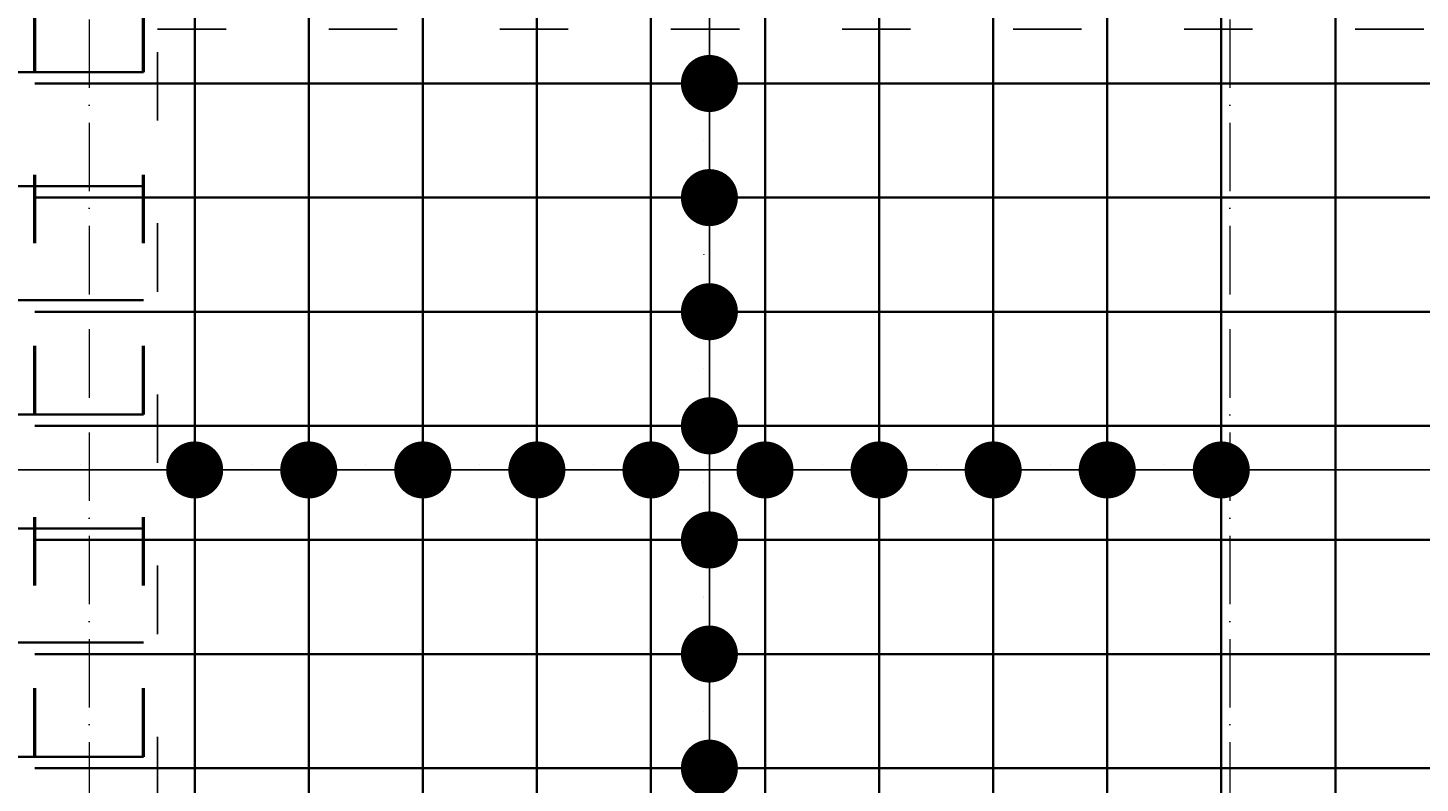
# Model space of a CAD drawing. Header units: millimetres. Extents: x 300938 to 312016, y 11971 to 20881.
# Tile 122 of 239: x 307060 to 307304, y 17355 to 17487. Entities that reach past the tile are written whole.
import ezdxf

# ---------------------------------------------------------------- set-up
doc = ezdxf.new("R2010")
doc.units = ezdxf.units.MM
doc.linetypes.add('ACAD_ISO03W100', pattern=[30, 12, -18])
doc.linetypes.add('ACAD_ISO10W100', pattern=[18, 12, -3, 0, -3])
for name, color, linetype, lineweight in [('konstrukcja wymiary', 1, 'Continuous', 13), ('osie', 5, 'ACAD_ISO10W100', 13), ('zbrojenie', 4, 'Continuous', 50), ('zbrojenie płyty', 141, 'Continuous', 35)]:
    doc.layers.add(name, color=color, linetype=linetype, lineweight=lineweight)
doc.layers.add('przerywane', color=6, linetype='ACAD_ISO03W100')
doc.styles.add('KONSTRUKCJA', font='romand.shx', dxfattribs={"oblique": 10})
doc.styles.get("Standard").update_dxf_attribs({"font": 'romand.shx', "oblique": 10})
doc.dimstyles.new('150', dxfattribs={"dimtxt": 10, "dimasz": 7, "dimexe": 1.25, "dimexo": 0.625, "dimgap": 3, "dimtad": 1, "dimdec": 0, "dimrnd": 0.5, "dimtxsty": 'KONSTRUKCJA', "dimblk": 'ARCHTICK', "dimcen": 2.5, "dimadec": 0, "dimazin": 0, "dimtfac": 1, "dimtdec": 0, "dimtix": 1, "dimtmove": 0, "dimatfit": 3, "dimfxl": 4, "dimfxlon": 1, "dimarcsym": 0})
doc.dimstyles.new('kropki', dxfattribs={"dimtxt": 0.001, "dimasz": 10, "dimexe": 1.25, "dimexo": 0.625, "dimgap": 1, "dimtad": 1, "dimtxsty": 'Standard', "dimblk": 'DOT', "dimcen": 2.5, "dimadec": 0, "dimazin": 0, "dimtfac": 1, "dimtmove": 0, "dimatfit": 3, "dimfxl": 1, "dimfxlon": 1, "dimarcsym": 0})

# ---------------------------------------------------------------- blocks, each defined once
blk = doc.blocks.new('_ArchTick')
at = {"color": 0, "linetype": 'ByBlock', "lineweight": 13, "const_width": 0.15}
blk.add_lwpolyline([(-0.5, -0.5), (0.5, 0.5)], dxfattribs=at)
blk = doc.blocks.new('*D1284')
at = {"layer": 'Defpoints', "color": 0, "transparency": 16777216}
for p in [(307282.44, 17601.22), (307282.44, 16740.22), (306826.44, 16613.22)]:
    blk.add_point(p, dxfattribs=at)
at = {"layer": 'konstrukcja wymiary', "color": 0, "lineweight": -2, "transparency": 16777216}
for p, q in [((306826.44, 17597.22), (306826.44, 17602.47)), ((306826.44, 17601.22), (307282.44, 17601.22)), ((307282.44, 17597.22), (307282.44, 17602.47))]:
    blk.add_line(p, q, dxfattribs=at)
at = {"layer": 'konstrukcja wymiary', "color": 0, "lineweight": -2, "transparency": 16777216, "xscale": 7, "yscale": 7, "zscale": 7, "rotation": 180}
blk.add_blockref('_ArchTick', (306826.44, 17601.22), dxfattribs=at)
at = {"layer": 'konstrukcja wymiary', "color": 0, "lineweight": -2, "transparency": 16777216, "xscale": 7, "yscale": 7, "zscale": 7}
blk.add_blockref('_ArchTick', (307282.44, 17601.22), dxfattribs=at)
at = {"layer": 'konstrukcja wymiary', "color": 0, "transparency": 16777216, "insert": (307054.44, 17609.22), "char_height": 10, "attachment_point": 5, "style": 'KONSTRUKCJA'}
blk.add_mtext('456', dxfattribs=at)
blk = doc.blocks.new('*D1285')
at = {"layer": 'Defpoints', "color": 0, "transparency": 16777216}
for p in [(307546.44, 17601.22), (307282.44, 16740.22), (307546.44, 16740.22)]:
    blk.add_point(p, dxfattribs=at)
at = {"layer": 'konstrukcja wymiary', "color": 0, "lineweight": -2, "transparency": 16777216}
for p, q in [((307282.44, 17597.22), (307282.44, 17602.47)), ((307282.44, 17601.22), (307546.44, 17601.22)), ((307546.44, 17597.22), (307546.44, 17602.47))]:
    blk.add_line(p, q, dxfattribs=at)
at = {"layer": 'konstrukcja wymiary', "color": 0, "lineweight": -2, "transparency": 16777216, "xscale": 7, "yscale": 7, "zscale": 7, "rotation": 180}
blk.add_blockref('_ArchTick', (307282.44, 17601.22), dxfattribs=at)
at = {"layer": 'konstrukcja wymiary', "color": 0, "lineweight": -2, "transparency": 16777216, "xscale": 7, "yscale": 7, "zscale": 7}
blk.add_blockref('_ArchTick', (307546.44, 17601.22), dxfattribs=at)
at = {"layer": 'konstrukcja wymiary', "color": 0, "transparency": 16777216, "insert": (307414.44, 17609.22), "char_height": 10, "attachment_point": 5, "style": 'KONSTRUKCJA'}
blk.add_mtext('264', dxfattribs=at)
blk = doc.blocks.new('_Dot')
at = {"color": 0, "linetype": 'ByBlock', "lineweight": -2}
blk.add_line((-0.5, 0), (-1, 0), dxfattribs=at)
at = {"color": 0, "linetype": 'ByBlock', "const_width": 0.5}
blk.add_lwpolyline([(-0.25, 0, 1), (0.25, 0, 1)], format="xyb", close=True, dxfattribs=at)
blk = doc.blocks.new('*D1382')
at = {"layer": 'Defpoints', "color": 0, "transparency": 16777216}
for p in [(307168.94, 17477.72), (307168.94, 17457.72), (307179.19, 17457.72)]:
    blk.add_point(p, dxfattribs=at)
at = {"layer": 'konstrukcja wymiary', "color": 0, "lineweight": -2, "transparency": 16777216}
for p, q in [((307179.19, 17487.72), (307179.19, 17497.72)), ((307178.19, 17477.72), (307180.44, 17477.72)), ((307179.19, 17477.72), (307179.19, 17457.72)), ((307178.19, 17457.72), (307180.44, 17457.72)), ((307179.19, 17447.72), (307179.19, 17437.72))]:
    blk.add_line(p, q, dxfattribs=at)
at = {"layer": 'konstrukcja wymiary', "color": 0, "lineweight": -2, "transparency": 16777216, "xscale": 10, "yscale": 10, "zscale": 10}
for p, rotation in [((307179.19, 17477.72), 270), ((307179.19, 17457.72), 90)]:
    blk.add_blockref('_Dot', p, dxfattribs=dict(at, rotation=rotation))
at = {"layer": 'konstrukcja wymiary', "color": 0, "transparency": 16777216, "insert": (307178.19, 17467.72), "char_height": 0.001, "attachment_point": 5, "rotation": 90}
blk.add_mtext('20', dxfattribs=at)
blk = doc.blocks.new('*D1383')
at = {"layer": 'Defpoints', "color": 0, "transparency": 16777216}
for p in [(307168.94, 17457.72), (307168.94, 17437.72), (307179.19, 17437.72)]:
    blk.add_point(p, dxfattribs=at)
at = {"layer": 'konstrukcja wymiary', "color": 0, "lineweight": -2, "transparency": 16777216}
for p, q in [((307179.19, 17467.72), (307179.19, 17477.72)), ((307178.19, 17457.72), (307180.44, 17457.72)), ((307179.19, 17457.72), (307179.19, 17437.72)), ((307178.19, 17437.72), (307180.44, 17437.72)), ((307179.19, 17427.72), (307179.19, 17417.72))]:
    blk.add_line(p, q, dxfattribs=at)
at = {"layer": 'konstrukcja wymiary', "color": 0, "lineweight": -2, "transparency": 16777216, "xscale": 10, "yscale": 10, "zscale": 10}
for p, rotation in [((307179.19, 17457.72), 270), ((307179.19, 17437.72), 90)]:
    blk.add_blockref('_Dot', p, dxfattribs=dict(at, rotation=rotation))
at = {"layer": 'konstrukcja wymiary', "color": 0, "transparency": 16777216, "insert": (307178.19, 17447.72), "char_height": 0.001, "attachment_point": 5, "rotation": 90}
blk.add_mtext('20', dxfattribs=at)
blk = doc.blocks.new('*D1384')
at = {"layer": 'Defpoints', "color": 0, "transparency": 16777216}
for p in [(307168.94, 17437.72), (307168.94, 17417.72), (307179.19, 17417.72)]:
    blk.add_point(p, dxfattribs=at)
at = {"layer": 'konstrukcja wymiary', "color": 0, "lineweight": -2, "transparency": 16777216}
for p, q in [((307179.19, 17447.72), (307179.19, 17457.72)), ((307178.19, 17437.72), (307180.44, 17437.72)), ((307179.19, 17437.72), (307179.19, 17417.72)), ((307178.19, 17417.72), (307180.44, 17417.72)), ((307179.19, 17407.72), (307179.19, 17397.72))]:
    blk.add_line(p, q, dxfattribs=at)
at = {"layer": 'konstrukcja wymiary', "color": 0, "lineweight": -2, "transparency": 16777216, "xscale": 10, "yscale": 10, "zscale": 10}
for p, rotation in [((307179.19, 17437.72), 270), ((307179.19, 17417.72), 90)]:
    blk.add_blockref('_Dot', p, dxfattribs=dict(at, rotation=rotation))
at = {"layer": 'konstrukcja wymiary', "color": 0, "transparency": 16777216, "insert": (307178.19, 17427.72), "char_height": 0.001, "attachment_point": 5, "rotation": 90}
blk.add_mtext('20', dxfattribs=at)
blk = doc.blocks.new('*D1385')
at = {"layer": 'Defpoints', "color": 0, "transparency": 16777216}
for p in [(307168.94, 17417.72), (307168.94, 17397.72), (307179.19, 17397.72)]:
    blk.add_point(p, dxfattribs=at)
at = {"layer": 'konstrukcja wymiary', "color": 0, "lineweight": -2, "transparency": 16777216}
for p, q in [((307179.19, 17427.72), (307179.19, 17437.72)), ((307178.19, 17417.72), (307180.44, 17417.72)), ((307179.19, 17417.72), (307179.19, 17397.72)), ((307178.19, 17397.72), (307180.44, 17397.72)), ((307179.19, 17387.72), (307179.19, 17377.72))]:
    blk.add_line(p, q, dxfattribs=at)
at = {"layer": 'konstrukcja wymiary', "color": 0, "lineweight": -2, "transparency": 16777216, "xscale": 10, "yscale": 10, "zscale": 10}
for p, rotation in [((307179.19, 17417.72), 270), ((307179.19, 17397.72), 90)]:
    blk.add_blockref('_Dot', p, dxfattribs=dict(at, rotation=rotation))
at = {"layer": 'konstrukcja wymiary', "color": 0, "transparency": 16777216, "insert": (307178.19, 17407.72), "char_height": 0.001, "attachment_point": 5, "rotation": 90}
blk.add_mtext('20', dxfattribs=at)
blk = doc.blocks.new('*D1386')
at = {"layer": 'Defpoints', "color": 0, "transparency": 16777216}
for p in [(307168.94, 17397.72), (307168.94, 17377.72), (307179.19, 17377.72)]:
    blk.add_point(p, dxfattribs=at)
at = {"layer": 'konstrukcja wymiary', "color": 0, "lineweight": -2, "transparency": 16777216}
for p, q in [((307179.19, 17407.72), (307179.19, 17417.72)), ((307178.19, 17397.72), (307180.44, 17397.72)), ((307179.19, 17397.72), (307179.19, 17377.72)), ((307178.19, 17377.72), (307180.44, 17377.72)), ((307179.19, 17367.72), (307179.19, 17357.72))]:
    blk.add_line(p, q, dxfattribs=at)
at = {"layer": 'konstrukcja wymiary', "color": 0, "lineweight": -2, "transparency": 16777216, "xscale": 10, "yscale": 10, "zscale": 10}
for p, rotation in [((307179.19, 17397.72), 270), ((307179.19, 17377.72), 90)]:
    blk.add_blockref('_Dot', p, dxfattribs=dict(at, rotation=rotation))
at = {"layer": 'konstrukcja wymiary', "color": 0, "transparency": 16777216, "insert": (307178.19, 17387.72), "char_height": 0.001, "attachment_point": 5, "rotation": 90}
blk.add_mtext('20', dxfattribs=at)
blk = doc.blocks.new('*D1387')
at = {"layer": 'Defpoints', "color": 0, "transparency": 16777216}
for p in [(307168.94, 17377.72), (307168.94, 17357.72), (307179.19, 17357.72)]:
    blk.add_point(p, dxfattribs=at)
at = {"layer": 'konstrukcja wymiary', "color": 0, "lineweight": -2, "transparency": 16777216}
for p, q in [((307179.19, 17387.72), (307179.19, 17397.72)), ((307178.19, 17377.72), (307180.44, 17377.72)), ((307179.19, 17377.72), (307179.19, 17357.72)), ((307178.19, 17357.72), (307180.44, 17357.72)), ((307179.19, 17347.72), (307179.19, 17337.72))]:
    blk.add_line(p, q, dxfattribs=at)
at = {"layer": 'konstrukcja wymiary', "color": 0, "lineweight": -2, "transparency": 16777216, "xscale": 10, "yscale": 10, "zscale": 10}
for p, rotation in [((307179.19, 17377.72), 270), ((307179.19, 17357.72), 90)]:
    blk.add_blockref('_Dot', p, dxfattribs=dict(at, rotation=rotation))
at = {"layer": 'konstrukcja wymiary', "color": 0, "transparency": 16777216, "insert": (307178.19, 17367.72), "char_height": 0.001, "attachment_point": 5, "rotation": 90}
blk.add_mtext('20', dxfattribs=at)
blk = doc.blocks.new('*D1388')
at = {"layer": 'Defpoints', "color": 0, "transparency": 16777216}
for p in [(307168.94, 17357.72), (307168.94, 17337.72), (307179.19, 17337.72)]:
    blk.add_point(p, dxfattribs=at)
at = {"layer": 'konstrukcja wymiary', "color": 0, "lineweight": -2, "transparency": 16777216}
for p, q in [((307179.19, 17367.72), (307179.19, 17377.72)), ((307178.19, 17357.72), (307180.44, 17357.72)), ((307179.19, 17357.72), (307179.19, 17337.72)), ((307178.19, 17337.72), (307180.44, 17337.72)), ((307179.19, 17327.72), (307179.19, 17317.72))]:
    blk.add_line(p, q, dxfattribs=at)
at = {"layer": 'konstrukcja wymiary', "color": 0, "lineweight": -2, "transparency": 16777216, "xscale": 10, "yscale": 10, "zscale": 10}
for p, rotation in [((307179.19, 17357.72), 270), ((307179.19, 17337.72), 90)]:
    blk.add_blockref('_Dot', p, dxfattribs=dict(at, rotation=rotation))
at = {"layer": 'konstrukcja wymiary', "color": 0, "transparency": 16777216, "insert": (307178.19, 17347.72), "char_height": 0.001, "attachment_point": 5, "rotation": 90}
blk.add_mtext('20', dxfattribs=at)
blk = doc.blocks.new('*D1389')
at = {"layer": 'Defpoints', "color": 0, "transparency": 16777216}
for p in [(307168.94, 17337.72), (307168.94, 17317.72), (307179.19, 17317.72)]:
    blk.add_point(p, dxfattribs=at)
at = {"layer": 'konstrukcja wymiary', "color": 0, "lineweight": -2, "transparency": 16777216}
for p, q in [((307179.19, 17347.72), (307179.19, 17357.72)), ((307178.19, 17337.72), (307180.44, 17337.72)), ((307179.19, 17337.72), (307179.19, 17317.72)), ((307178.19, 17317.72), (307180.44, 17317.72)), ((307179.19, 17307.72), (307179.19, 17297.72))]:
    blk.add_line(p, q, dxfattribs=at)
at = {"layer": 'konstrukcja wymiary', "color": 0, "lineweight": -2, "transparency": 16777216, "xscale": 10, "yscale": 10, "zscale": 10}
for p, rotation in [((307179.19, 17337.72), 270), ((307179.19, 17317.72), 90)]:
    blk.add_blockref('_Dot', p, dxfattribs=dict(at, rotation=rotation))
at = {"layer": 'konstrukcja wymiary', "color": 0, "transparency": 16777216, "insert": (307178.19, 17327.72), "char_height": 0.001, "attachment_point": 5, "rotation": 90}
blk.add_mtext('20', dxfattribs=at)
blk = doc.blocks.new('*D1512')
at = {"layer": 'Defpoints', "color": 0, "transparency": 16777216}
for p in [(307028.94, 17419.72), (307048.94, 17419.72), (307048.94, 17409.99)]:
    blk.add_point(p, dxfattribs=at)
at = {"layer": 'konstrukcja wymiary', "color": 0, "lineweight": -2, "transparency": 16777216}
for p, q in [((307028.94, 17410.99), (307028.94, 17408.74)), ((307048.94, 17410.99), (307048.94, 17408.74)), ((307018.94, 17409.99), (307008.94, 17409.99)), ((307028.94, 17409.99), (307048.94, 17409.99)), ((307058.94, 17409.99), (307068.94, 17409.99))]:
    blk.add_line(p, q, dxfattribs=at)
at = {"layer": 'konstrukcja wymiary', "color": 0, "lineweight": -2, "transparency": 16777216, "xscale": 10, "yscale": 10, "zscale": 10}
blk.add_blockref('_Dot', (307028.94, 17409.99), dxfattribs=at)
at = {"layer": 'konstrukcja wymiary', "color": 0, "lineweight": -2, "transparency": 16777216, "xscale": 10, "yscale": 10, "zscale": 10, "rotation": 180}
blk.add_blockref('_Dot', (307048.94, 17409.99), dxfattribs=at)
at = {"layer": 'konstrukcja wymiary', "color": 0, "transparency": 16777216, "insert": (307038.94, 17410.99), "char_height": 0.001, "attachment_point": 5}
blk.add_mtext('20', dxfattribs=at)
blk = doc.blocks.new('*D1513')
at = {"layer": 'Defpoints', "color": 0, "transparency": 16777216}
for p in [(307048.94, 17419.72), (307088.94, 17417.72), (307088.94, 17409.99)]:
    blk.add_point(p, dxfattribs=at)
at = {"layer": 'konstrukcja wymiary', "color": 0, "lineweight": -2, "transparency": 16777216}
for p, q in [((307048.94, 17410.99), (307048.94, 17408.74)), ((307088.94, 17410.99), (307088.94, 17408.74)), ((307058.94, 17409.99), (307078.94, 17409.99))]:
    blk.add_line(p, q, dxfattribs=at)
at = {"layer": 'konstrukcja wymiary', "color": 0, "lineweight": -2, "transparency": 16777216, "xscale": 10, "yscale": 10, "zscale": 10, "rotation": 180}
blk.add_blockref('_Dot', (307048.94, 17409.99), dxfattribs=at)
at = {"layer": 'konstrukcja wymiary', "color": 0, "lineweight": -2, "transparency": 16777216, "xscale": 10, "yscale": 10, "zscale": 10}
blk.add_blockref('_Dot', (307088.94, 17409.99), dxfattribs=at)
at = {"layer": 'konstrukcja wymiary', "color": 0, "transparency": 16777216, "insert": (307068.94, 17410.99), "char_height": 0.001, "attachment_point": 5}
blk.add_mtext('40', dxfattribs=at)
blk = doc.blocks.new('*D1514')
at = {"layer": 'Defpoints', "color": 0, "transparency": 16777216}
for p in [(307088.94, 17417.72), (307108.94, 17417.72), (307108.94, 17409.99)]:
    blk.add_point(p, dxfattribs=at)
at = {"layer": 'konstrukcja wymiary', "color": 0, "lineweight": -2, "transparency": 16777216}
for p, q in [((307088.94, 17410.99), (307088.94, 17408.74)), ((307108.94, 17410.99), (307108.94, 17408.74)), ((307078.94, 17409.99), (307068.94, 17409.99)), ((307088.94, 17409.99), (307108.94, 17409.99)), ((307118.94, 17409.99), (307128.94, 17409.99))]:
    blk.add_line(p, q, dxfattribs=at)
at = {"layer": 'konstrukcja wymiary', "color": 0, "lineweight": -2, "transparency": 16777216, "xscale": 10, "yscale": 10, "zscale": 10}
blk.add_blockref('_Dot', (307088.94, 17409.99), dxfattribs=at)
at = {"layer": 'konstrukcja wymiary', "color": 0, "lineweight": -2, "transparency": 16777216, "xscale": 10, "yscale": 10, "zscale": 10, "rotation": 180}
blk.add_blockref('_Dot', (307108.94, 17409.99), dxfattribs=at)
at = {"layer": 'konstrukcja wymiary', "color": 0, "transparency": 16777216, "insert": (307098.94, 17410.99), "char_height": 0.001, "attachment_point": 5}
blk.add_mtext('20', dxfattribs=at)
blk = doc.blocks.new('*D1515')
at = {"layer": 'Defpoints', "color": 0, "transparency": 16777216}
for p in [(307108.94, 17419.72), (307128.94, 17419.72), (307128.94, 17409.99)]:
    blk.add_point(p, dxfattribs=at)
at = {"layer": 'konstrukcja wymiary', "color": 0, "lineweight": -2, "transparency": 16777216}
for p, q in [((307108.94, 17410.99), (307108.94, 17408.74)), ((307128.94, 17410.99), (307128.94, 17408.74)), ((307098.94, 17409.99), (307088.94, 17409.99)), ((307108.94, 17409.99), (307128.94, 17409.99)), ((307138.94, 17409.99), (307148.94, 17409.99))]:
    blk.add_line(p, q, dxfattribs=at)
at = {"layer": 'konstrukcja wymiary', "color": 0, "lineweight": -2, "transparency": 16777216, "xscale": 10, "yscale": 10, "zscale": 10}
blk.add_blockref('_Dot', (307108.94, 17409.99), dxfattribs=at)
at = {"layer": 'konstrukcja wymiary', "color": 0, "lineweight": -2, "transparency": 16777216, "xscale": 10, "yscale": 10, "zscale": 10, "rotation": 180}
blk.add_blockref('_Dot', (307128.94, 17409.99), dxfattribs=at)
at = {"layer": 'konstrukcja wymiary', "color": 0, "transparency": 16777216, "insert": (307118.94, 17410.99), "char_height": 0.001, "attachment_point": 5}
blk.add_mtext('20', dxfattribs=at)
blk = doc.blocks.new('*D1516')
at = {"layer": 'Defpoints', "color": 0, "transparency": 16777216}
for p in [(307128.94, 17419.72), (307148.94, 17419.72), (307148.94, 17409.99)]:
    blk.add_point(p, dxfattribs=at)
at = {"layer": 'konstrukcja wymiary', "color": 0, "lineweight": -2, "transparency": 16777216}
for p, q in [((307128.94, 17410.99), (307128.94, 17408.74)), ((307148.94, 17410.99), (307148.94, 17408.74)), ((307118.94, 17409.99), (307108.94, 17409.99)), ((307128.94, 17409.99), (307148.94, 17409.99)), ((307158.94, 17409.99), (307168.94, 17409.99))]:
    blk.add_line(p, q, dxfattribs=at)
at = {"layer": 'konstrukcja wymiary', "color": 0, "lineweight": -2, "transparency": 16777216, "xscale": 10, "yscale": 10, "zscale": 10}
blk.add_blockref('_Dot', (307128.94, 17409.99), dxfattribs=at)
at = {"layer": 'konstrukcja wymiary', "color": 0, "lineweight": -2, "transparency": 16777216, "xscale": 10, "yscale": 10, "zscale": 10, "rotation": 180}
blk.add_blockref('_Dot', (307148.94, 17409.99), dxfattribs=at)
at = {"layer": 'konstrukcja wymiary', "color": 0, "transparency": 16777216, "insert": (307138.94, 17410.99), "char_height": 0.001, "attachment_point": 5}
blk.add_mtext('20', dxfattribs=at)
blk = doc.blocks.new('*D1517')
at = {"layer": 'Defpoints', "color": 0, "transparency": 16777216}
for p in [(307148.94, 17419.72), (307168.94, 17419.72), (307168.94, 17409.99)]:
    blk.add_point(p, dxfattribs=at)
at = {"layer": 'konstrukcja wymiary', "color": 0, "lineweight": -2, "transparency": 16777216}
for p, q in [((307148.94, 17410.99), (307148.94, 17408.74)), ((307168.94, 17410.99), (307168.94, 17408.74)), ((307138.94, 17409.99), (307128.94, 17409.99)), ((307148.94, 17409.99), (307168.94, 17409.99)), ((307178.94, 17409.99), (307188.94, 17409.99))]:
    blk.add_line(p, q, dxfattribs=at)
at = {"layer": 'konstrukcja wymiary', "color": 0, "lineweight": -2, "transparency": 16777216, "xscale": 10, "yscale": 10, "zscale": 10}
blk.add_blockref('_Dot', (307148.94, 17409.99), dxfattribs=at)
at = {"layer": 'konstrukcja wymiary', "color": 0, "lineweight": -2, "transparency": 16777216, "xscale": 10, "yscale": 10, "zscale": 10, "rotation": 180}
blk.add_blockref('_Dot', (307168.94, 17409.99), dxfattribs=at)
at = {"layer": 'konstrukcja wymiary', "color": 0, "transparency": 16777216, "insert": (307158.94, 17410.99), "char_height": 0.001, "attachment_point": 5}
blk.add_mtext('20', dxfattribs=at)
blk = doc.blocks.new('*D1518')
at = {"layer": 'Defpoints', "color": 0, "transparency": 16777216}
for p in [(307168.94, 17419.72), (307188.94, 17419.72), (307188.94, 17409.99)]:
    blk.add_point(p, dxfattribs=at)
at = {"layer": 'konstrukcja wymiary', "color": 0, "lineweight": -2, "transparency": 16777216}
for p, q in [((307168.94, 17410.99), (307168.94, 17408.74)), ((307188.94, 17410.99), (307188.94, 17408.74)), ((307158.94, 17409.99), (307148.94, 17409.99)), ((307168.94, 17409.99), (307188.94, 17409.99)), ((307198.94, 17409.99), (307208.94, 17409.99))]:
    blk.add_line(p, q, dxfattribs=at)
at = {"layer": 'konstrukcja wymiary', "color": 0, "lineweight": -2, "transparency": 16777216, "xscale": 10, "yscale": 10, "zscale": 10}
blk.add_blockref('_Dot', (307168.94, 17409.99), dxfattribs=at)
at = {"layer": 'konstrukcja wymiary', "color": 0, "lineweight": -2, "transparency": 16777216, "xscale": 10, "yscale": 10, "zscale": 10, "rotation": 180}
blk.add_blockref('_Dot', (307188.94, 17409.99), dxfattribs=at)
at = {"layer": 'konstrukcja wymiary', "color": 0, "transparency": 16777216, "insert": (307178.94, 17410.99), "char_height": 0.001, "attachment_point": 5}
blk.add_mtext('20', dxfattribs=at)
blk = doc.blocks.new('*D1519')
at = {"layer": 'Defpoints', "color": 0, "transparency": 16777216}
for p in [(307188.94, 17419.72), (307208.94, 17419.72), (307208.94, 17409.99)]:
    blk.add_point(p, dxfattribs=at)
at = {"layer": 'konstrukcja wymiary', "color": 0, "lineweight": -2, "transparency": 16777216}
for p, q in [((307188.94, 17410.99), (307188.94, 17408.74)), ((307208.94, 17410.99), (307208.94, 17408.74)), ((307178.94, 17409.99), (307168.94, 17409.99)), ((307188.94, 17409.99), (307208.94, 17409.99)), ((307218.94, 17409.99), (307228.94, 17409.99))]:
    blk.add_line(p, q, dxfattribs=at)
at = {"layer": 'konstrukcja wymiary', "color": 0, "lineweight": -2, "transparency": 16777216, "xscale": 10, "yscale": 10, "zscale": 10}
blk.add_blockref('_Dot', (307188.94, 17409.99), dxfattribs=at)
at = {"layer": 'konstrukcja wymiary', "color": 0, "lineweight": -2, "transparency": 16777216, "xscale": 10, "yscale": 10, "zscale": 10, "rotation": 180}
blk.add_blockref('_Dot', (307208.94, 17409.99), dxfattribs=at)
at = {"layer": 'konstrukcja wymiary', "color": 0, "transparency": 16777216, "insert": (307198.94, 17410.99), "char_height": 0.001, "attachment_point": 5}
blk.add_mtext('20', dxfattribs=at)
blk = doc.blocks.new('*D1520')
at = {"layer": 'Defpoints', "color": 0, "transparency": 16777216}
for p in [(307208.94, 17419.72), (307228.94, 17419.72), (307228.94, 17409.99)]:
    blk.add_point(p, dxfattribs=at)
at = {"layer": 'konstrukcja wymiary', "color": 0, "lineweight": -2, "transparency": 16777216}
for p, q in [((307208.94, 17410.99), (307208.94, 17408.74)), ((307228.94, 17410.99), (307228.94, 17408.74)), ((307198.94, 17409.99), (307188.94, 17409.99)), ((307208.94, 17409.99), (307228.94, 17409.99)), ((307238.94, 17409.99), (307248.94, 17409.99))]:
    blk.add_line(p, q, dxfattribs=at)
at = {"layer": 'konstrukcja wymiary', "color": 0, "lineweight": -2, "transparency": 16777216, "xscale": 10, "yscale": 10, "zscale": 10}
blk.add_blockref('_Dot', (307208.94, 17409.99), dxfattribs=at)
at = {"layer": 'konstrukcja wymiary', "color": 0, "lineweight": -2, "transparency": 16777216, "xscale": 10, "yscale": 10, "zscale": 10, "rotation": 180}
blk.add_blockref('_Dot', (307228.94, 17409.99), dxfattribs=at)
at = {"layer": 'konstrukcja wymiary', "color": 0, "transparency": 16777216, "insert": (307218.94, 17410.99), "char_height": 0.001, "attachment_point": 5}
blk.add_mtext('20', dxfattribs=at)
blk = doc.blocks.new('*D1521')
at = {"layer": 'Defpoints', "color": 0, "transparency": 16777216}
for p in [(307228.94, 17419.72), (307248.94, 17419.72), (307248.94, 17409.99)]:
    blk.add_point(p, dxfattribs=at)
at = {"layer": 'konstrukcja wymiary', "color": 0, "lineweight": -2, "transparency": 16777216}
for p, q in [((307228.94, 17410.99), (307228.94, 17408.74)), ((307248.94, 17410.99), (307248.94, 17408.74)), ((307218.94, 17409.99), (307208.94, 17409.99)), ((307228.94, 17409.99), (307248.94, 17409.99)), ((307258.94, 17409.99), (307268.94, 17409.99))]:
    blk.add_line(p, q, dxfattribs=at)
at = {"layer": 'konstrukcja wymiary', "color": 0, "lineweight": -2, "transparency": 16777216, "xscale": 10, "yscale": 10, "zscale": 10}
blk.add_blockref('_Dot', (307228.94, 17409.99), dxfattribs=at)
at = {"layer": 'konstrukcja wymiary', "color": 0, "lineweight": -2, "transparency": 16777216, "xscale": 10, "yscale": 10, "zscale": 10, "rotation": 180}
blk.add_blockref('_Dot', (307248.94, 17409.99), dxfattribs=at)
at = {"layer": 'konstrukcja wymiary', "color": 0, "transparency": 16777216, "insert": (307238.94, 17410.99), "char_height": 0.001, "attachment_point": 5}
blk.add_mtext('20', dxfattribs=at)
blk = doc.blocks.new('*D1522')
at = {"layer": 'Defpoints', "color": 0, "transparency": 16777216}
for p in [(307248.94, 17419.72), (307268.94, 17419.72), (307268.94, 17409.99)]:
    blk.add_point(p, dxfattribs=at)
at = {"layer": 'konstrukcja wymiary', "color": 0, "lineweight": -2, "transparency": 16777216}
for p, q in [((307248.94, 17410.99), (307248.94, 17408.74)), ((307268.94, 17410.99), (307268.94, 17408.74)), ((307238.94, 17409.99), (307228.94, 17409.99)), ((307248.94, 17409.99), (307268.94, 17409.99)), ((307278.94, 17409.99), (307288.94, 17409.99))]:
    blk.add_line(p, q, dxfattribs=at)
at = {"layer": 'konstrukcja wymiary', "color": 0, "lineweight": -2, "transparency": 16777216, "xscale": 10, "yscale": 10, "zscale": 10}
blk.add_blockref('_Dot', (307248.94, 17409.99), dxfattribs=at)
at = {"layer": 'konstrukcja wymiary', "color": 0, "lineweight": -2, "transparency": 16777216, "xscale": 10, "yscale": 10, "zscale": 10, "rotation": 180}
blk.add_blockref('_Dot', (307268.94, 17409.99), dxfattribs=at)
at = {"layer": 'konstrukcja wymiary', "color": 0, "transparency": 16777216, "insert": (307258.94, 17410.99), "char_height": 0.001, "attachment_point": 5}
blk.add_mtext('20', dxfattribs=at)
blk = doc.blocks.new('*D1567')
at = {"layer": 'Defpoints', "color": 0, "transparency": 16777216}
for p in [(307790.44, 17417.72), (307268.94, 17409.99), (307268.94, 17397.72)]:
    blk.add_point(p, dxfattribs=at)
at = {"layer": 'konstrukcja wymiary', "color": 0, "lineweight": -2, "transparency": 16777216}
for p, q in [((307268.94, 17408.99), (307268.94, 17411.24)), ((307790.44, 17410.99), (307790.44, 17408.74)), ((307780.44, 17409.99), (307278.94, 17409.99))]:
    blk.add_line(p, q, dxfattribs=at)
at = {"layer": 'konstrukcja wymiary', "color": 0, "lineweight": -2, "transparency": 16777216, "xscale": 10, "yscale": 10, "zscale": 10, "rotation": 180}
blk.add_blockref('_Dot', (307268.94, 17409.99), dxfattribs=at)
at = {"layer": 'konstrukcja wymiary', "color": 0, "lineweight": -2, "transparency": 16777216, "xscale": 10, "yscale": 10, "zscale": 10}
blk.add_blockref('_Dot', (307790.44, 17409.99), dxfattribs=at)
at = {"layer": 'konstrukcja wymiary', "color": 0, "transparency": 16777216, "insert": (307529.69, 17410.99), "char_height": 0.001, "attachment_point": 5}
blk.add_mtext('521,5', dxfattribs=at)
blk = doc.blocks.new('*D2048')
at = {"layer": 'Defpoints', "color": 0, "transparency": 16777216}
for p in [(306548.44, 17511.22), (306638.44, 17511.22), (307580.44, 17233.32)]:
    blk.add_point(p, dxfattribs=at)
at = {"layer": 'konstrukcja wymiary', "color": 0, "lineweight": -2, "transparency": 16777216}
for p, q in [((306552.44, 17511.22), (306547.19, 17511.22)), ((306548.44, 17233.32), (306548.44, 17511.22)), ((306552.44, 17233.32), (306547.19, 17233.32))]:
    blk.add_line(p, q, dxfattribs=at)
at = {"layer": 'konstrukcja wymiary', "color": 0, "lineweight": -2, "transparency": 16777216, "xscale": 7, "yscale": 7, "zscale": 7}
for p, rotation in [((306548.44, 17511.22), 90), ((306548.44, 17233.32), 270)]:
    blk.add_blockref('_ArchTick', p, dxfattribs=dict(at, rotation=rotation))
at = {"layer": 'konstrukcja wymiary', "color": 0, "transparency": 16777216, "insert": (306540.44, 17372.27), "char_height": 10, "attachment_point": 5, "rotation": 90, "style": 'KONSTRUKCJA'}
blk.add_mtext('278', dxfattribs=at)

msp = doc.modelspace()

# ---------------------------------------------------------------- linework, layer by layer
at = {"layer": 'osie'}
for p, q in [((307070.44, 17706.148), (307070.44, 16196.332)), ((307270.44, 17706.148), (307270.44, 16196.332))]:
    msp.add_line(p, q, dxfattribs=at)
at = {"layer": 'przerywane'}
for p, q in [((307082.44, 16931.224), (307082.44, 17487.224)), ((307082.44, 17487.224), (307678.44, 17487.224))]:
    msp.add_line(p, q, dxfattribs=at)
at = {"layer": 'zbrojenie', "linetype": 'ACAD_ISO03W100'}
for p, q in [((307060.94, 16909.724), (307060.94, 17508.724)), ((307079.94, 16909.724), (307079.94, 17508.724))]:
    msp.add_line(p, q, dxfattribs=at)
at = {"layer": 'zbrojenie płyty'}
for p, q in [((307088.94, 17508.724), (307088.94, 16909.724)), ((307108.94, 17508.724), (307108.94, 16909.724)), ((307128.94, 17508.724), (307128.94, 16909.724)), ((307148.94, 17508.724), (307148.94, 16909.724)), ((307168.94, 17508.724), (307168.94, 16909.724)), ((307188.94, 17508.724), (307188.94, 16909.724)), ((307208.94, 17508.724), (307208.94, 16909.724)), ((307228.94, 17508.724), (307228.94, 16909.724)), ((307248.94, 17508.724), (307248.94, 16909.724)), ((307268.94, 17508.724), (307268.94, 16909.724)), ((307288.94, 17508.724), (307288.94, 16742.724)), ((306640.94, 17479.724), (307079.94, 17479.724)), ((307060.94, 17477.724), (307999.94, 17477.724)), ((306640.94, 17459.724), (307079.94, 17459.724)), ((307060.94, 17457.724), (307999.94, 17457.724)), ((306640.94, 17439.724), (307079.94, 17439.724)), ((307060.94, 17437.724), (307999.94, 17437.724)), ((306640.94, 17419.724), (307079.94, 17419.724)), ((307060.94, 17417.724), (307999.94, 17417.724)), ((306640.94, 17399.724), (307079.94, 17399.724)), ((307060.94, 17397.724), (307999.94, 17397.724)), ((306640.94, 17379.724), (307079.94, 17379.724)), ((307060.94, 17377.724), (307999.94, 17377.724)), ((306640.94, 17359.724), (307079.94, 17359.724)), ((307060.94, 17357.724), (307999.94, 17357.724))]:
    msp.add_line(p, q, dxfattribs=at)

# ---------------------------------------------------------------- dimensions: what is measured, and where the dimension line sits
at = {"layer": 'konstrukcja wymiary'}
for base, p1, p2, dimstyle, picture, middle in [((307282.44, 17601.224), (306826.44, 16613.224), (307282.44, 16740.224), '150', '*D1284', (307054.44, 17609.224)), ((307546.44, 17601.224), (307282.44, 16740.224), (307546.44, 16740.224), '150', '*D1285', (307414.44, 17609.224)), ((307048.94, 17409.991), (307028.94, 17419.724), (307048.94, 17419.724), 'kropki', '*D1512', (307038.94, 17410.992)), ((307088.94, 17409.991), (307048.94, 17419.724), (307088.94, 17417.724), 'kropki', '*D1513', (307068.94, 17410.992)), ((307128.94, 17409.991), (307108.94, 17419.724), (307128.94, 17419.724), 'kropki', '*D1515', (307118.94, 17410.992)), ((307148.94, 17409.991), (307128.94, 17419.724), (307148.94, 17419.724), 'kropki', '*D1516', (307138.94, 17410.992)), ((307168.94, 17409.991), (307148.94, 17419.724), (307168.94, 17419.724), 'kropki', '*D1517', (307158.94, 17410.992)), ((307188.94, 17409.991), (307168.94, 17419.724), (307188.94, 17419.724), 'kropki', '*D1518', (307178.94, 17410.992)), ((307208.94, 17409.991), (307188.94, 17419.724), (307208.94, 17419.724), 'kropki', '*D1519', (307198.94, 17410.992)), ((307228.94, 17409.991), (307208.94, 17419.724), (307228.94, 17419.724), 'kropki', '*D1520', (307218.94, 17410.992)), ((307248.94, 17409.991), (307228.94, 17419.724), (307248.94, 17419.724), 'kropki', '*D1521', (307238.94, 17410.992)), ((307268.94, 17409.991), (307248.94, 17419.724), (307268.94, 17419.724), 'kropki', '*D1522', (307258.94, 17410.992)), ((307108.94, 17409.991), (307088.94, 17417.724), (307108.94, 17417.724), 'kropki', '*D1514', (307098.94, 17410.992)), ((307268.94, 17409.991), (307790.44, 17417.724), (307268.94, 17397.724), 'kropki', '*D1567', (307529.69, 17410.992))]:
    dim = msp.add_linear_dim(base=base, p1=p1, p2=p2, dimstyle=dimstyle, override={"dimtmove": 1}, dxfattribs=at)
    dim.commit()
    dim.dimension.update_dxf_attribs({"geometry": picture, "text_midpoint": middle})
for base, p1, p2, dimstyle, picture, middle in [((306548.44, 17511.224), (307580.44, 17233.324), (306638.44, 17511.224), '150', '*D2048', (306540.44, 17372.274)), ((307179.193, 17437.724), (307168.94, 17457.724), (307168.94, 17437.724), 'kropki', '*D1383', (307178.192, 17447.724)), ((307179.193, 17417.724), (307168.94, 17437.724), (307168.94, 17417.724), 'kropki', '*D1384', (307178.192, 17427.724)), ((307179.193, 17397.724), (307168.94, 17417.724), (307168.94, 17397.724), 'kropki', '*D1385', (307178.192, 17407.724)), ((307179.193, 17377.724), (307168.94, 17397.724), (307168.94, 17377.724), 'kropki', '*D1386', (307178.192, 17387.724)), ((307179.193, 17357.724), (307168.94, 17377.724), (307168.94, 17357.724), 'kropki', '*D1387', (307178.192, 17367.724)), ((307179.193, 17337.724), (307168.94, 17357.724), (307168.94, 17337.724), 'kropki', '*D1388', (307178.192, 17347.724)), ((307179.193, 17317.724), (307168.94, 17337.724), (307168.94, 17317.724), 'kropki', '*D1389', (307178.192, 17327.724))]:
    dim = msp.add_linear_dim(base=base, p1=p1, p2=p2, angle=90, dimstyle=dimstyle, override={"dimtmove": 1}, dxfattribs=at)
    dim.commit()
    dim.dimension.update_dxf_attribs({"geometry": picture, "text_midpoint": middle})
dim = msp.add_linear_dim(base=(307179.193, 17457.724), p1=(307168.94, 17477.724), p2=(307168.94, 17457.724), angle=90, dimstyle='kropki', dxfattribs=at)
dim.commit()
dim.dimension.update_dxf_attribs({"geometry": '*D1382', "text_midpoint": (307178.192, 17467.724)})

doc.saveas('drawing.dxf')
